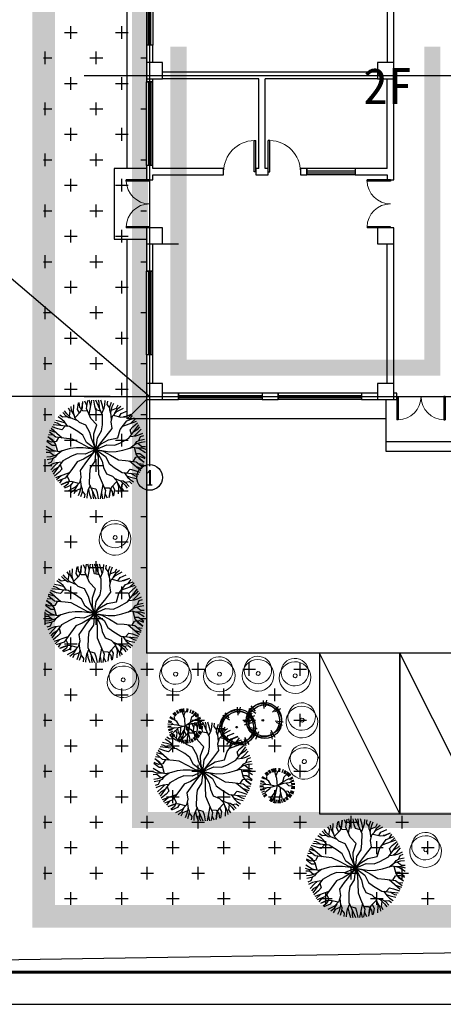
# Model space of a CAD drawing. Extents: x 499156 to 998412, y 3804642 to 7609653.
# Tile 2 of 74: x 499194 to 499221, y 3804753 to 3804815. Entities that reach past the tile are written whole.
import ezdxf
from ezdxf.enums import TextEntityAlignment as Align

# ---------------------------------------------------------------- set-up
doc = ezdxf.new("R2010")
doc.units = 0
doc.linetypes.add('DASH', pattern=[0.35, 0.25, -0.1])
doc.linetypes.add('X8', pattern=[18, 6, -2, 6, -2, 0, -2])
doc.layers.get('0').update_dxf_attribs({"linetype": 'CONTINUOUS'})
for name, color, linetype in [('3', 3, 'CONTINUOUS'), ('A-7', 7, 'CONTINUOUS'), ('AXIS', 3, 'CONTINUOUS'), ('AXIS_TEXT', 7, 'CONTINUOUS'), ('COLUMN', 9, 'CONTINUOUS'), ('Coord_bz', 3, 'CONTINUOUS'), ('daoluzhongxian', 8, 'CONTINUOUS'), ('DOTE', 1, 'CONTINUOUS'), ('DX', 251, 'CONTINUOUS'), ('GCD', 1, 'CONTINUOUS'), ('JMD', 6, 'CONTINUOUS'), ('LATRINE', 6, 'CONTINUOUS'), ('PUB_DIM', 3, 'CONTINUOUS'), ('PUB_TITLE', 4, 'CONTINUOUS'), ('WALL', 2, 'CONTINUOUS'), ('WINDOW', 4, 'CONTINUOUS'), ('建筑', 2, 'CONTINUOUS'), ('建筑红线', 1, 'CONTINUOUS'), ('树', 105, 'CONTINUOUS'), ('用地红线', 1, 'CONTINUOUS'), ('绿地', 84, 'CONTINUOUS'), ('道路1', 4, 'CONTINUOUS')]:
    doc.layers.add(name, color=color, linetype=linetype)
doc.layers.get('DX').off()
doc.styles.add('_TCH_AXIS', font='COMPLEX', dxfattribs={"bigfont": 'GBCBIG'})
doc.styles.add('COMPLEX', font='COMPLEX')
doc.styles.add('HZ', font='rs.shx', dxfattribs={"width": 0.8, "bigfont": 'hztxt.shx'})
doc.styles.get("Standard").update_dxf_attribs({"font": 'rs.shx', "bigfont": 'hztxt.shx'})
doc.styles.add('黑体', font='simhei.ttf')
doc.dimstyles.get("Standard").update_dxf_attribs({"dimtxt": 1, "dimasz": 0.18, "dimexe": 0.18, "dimexo": 0.0625, "dimgap": 0.09, "dimtad": 0, "dimtih": 1, "dimtoh": 1, "dimdec": 4, "dimzin": 0, "dimdsep": 46, "dimtxsty": 'Standard', "dimblk": 'OBLIQUE', "dimcen": 0.09, "dimadec": 0, "dimazin": 0, "dimtfac": 1, "dimtdec": 4, "dimtofl": 0, "dimtmove": 0, "dimatfit": 3, "dimldrblk": 'OBLIQUE', "dimfxl": 1, "dimtolj": 1, "dimtzin": 0, "dimarcsym": 0})

# ---------------------------------------------------------------- blocks, each defined once
blk = doc.blocks.new('GC200')
at = {"linetype": 'Continuous', "const_width": 0.2, "flags": 128}
blk.add_lwpolyline([(-0.1, 0, 1), (0.1, 0, 1)], format="xyb", close=True, dxfattribs=at)
blk = doc.blocks.new('wrtgtg')
at = {"layer": 'PUB_TITLE'}
blk.add_lwpolyline([(-75296, -5841), (8804, -5841), (8804, 53559), (-75296, 53559)], close=True, dxfattribs=at)
at = {"layer": 'PUB_TITLE', "const_width": 100}
blk.add_lwpolyline([(-72796, -4841), (7804, -4841), (7804, 52559), (-72796, 52559)], close=True, dxfattribs=at)
blk = doc.blocks.new('RTHDJGHJN')
at = {"layer": 'JMD', "linetype": 'Continuous', "ltscale": 10}
blk.add_line((9.813, -9.169), (7.313, -4.169), dxfattribs=at)
at = {"layer": 'JMD', "linetype": 'Continuous', "ltscale": 10, "flags": 128}
blk.add_lwpolyline([(7.313, -4.169), (7.313, -9.169), (9.813, -9.169), (9.813, -4.169), (7.313, -4.169)], dxfattribs=at)
blk = doc.blocks.new('WSHBDFGBCFGBFGVBN')
at = {"layer": '3', "linetype": 'Continuous', "lineweight": 0}
for points in [[(0.216, -0.405), (0.157, -0.484), (0.083, -0.546), (0, -0.594), (-0.088, -0.625), (-0.185, -0.637), (-0.278, -0.632), (-0.371, -0.607), (-0.463, -0.564), (-0.54, -0.502), (-0.604, -0.43), (-0.652, -0.347), (-0.681, -0.257), (-0.695, -0.162), (-0.689, -0.067), (-0.666, 0.027), (-0.622, 0.115), (-0.561, 0.196), (-0.486, 0.259), (-0.404, 0.306), (-0.313, 0.336), (-0.22, 0.347), (-0.124, 0.344), (-0.03, 0.319), (0.059, 0.276), (0.139, 0.214), (0.202, 0.141), (0.246, 0.058), (0.28, -0.032), (0.291, -0.125), (0.285, -0.22), (0.262, -0.315), (0.216, -0.405)], [(0.157, -0.201), (0.104, -0.271), (0.041, -0.324), (-0.03, -0.365), (-0.11, -0.392), (-0.193, -0.403), (-0.275, -0.398), (-0.355, -0.378), (-0.433, -0.339), (-0.503, -0.287), (-0.558, -0.222), (-0.6, -0.151), (-0.626, -0.071), (-0.635, 0.01), (-0.63, 0.092), (-0.61, 0.172), (-0.571, 0.251), (-0.518, 0.32), (-0.454, 0.376), (-0.382, 0.417), (-0.307, 0.443), (-0.224, 0.454), (-0.142, 0.449), (-0.059, 0.427), (0.019, 0.389), (0.088, 0.336), (0.142, 0.273), (0.183, 0.201), (0.209, 0.122), (0.222, 0.042), (0.217, -0.041), (0.196, -0.123), (0.157, -0.201)], [(-0.142, -0.116), (-0.182, -0.148), (-0.228, -0.139), (-0.26, -0.099), (-0.249, -0.05), (-0.211, -0.021), (-0.162, -0.032), (-0.133, -0.069), (-0.142, -0.116)]]:
    blk.add_lwpolyline(points, dxfattribs=at)
blk = doc.blocks.new('TREE4')
at = {"color": 222}
for p, q in [((-0.65, 3.57), (-0.53, 2.11)), ((-0.08, 3.58), (-0.33, 2.42)), ((-3.2, 2.1), (-1.98, 1.29)), ((-2.85, 2.56), (-2.1, 1.64)), ((2.08, 2.49), (1.02, 1.49)), ((2.45, 2.05), (1.38, 1.53)), ((-4.13, -0.24), (-2.94, -0.23)), ((-3.98, -0.8), (-2.59, -0.36)), ((2.94, -0.31), (1.5, -0.11)), ((2.83, -0.88), (1.75, -0.37)), ((-2.46, -3.12), (-1.72, -2.19)), ((-1.93, -3.36), (-1.41, -2)), ((1.01, -3.35), (0.73, -2.19)), ((1.52, -3.08), (0.78, -1.83))]:
    blk.add_line(p, q, dxfattribs=at)
for centre, radius in [((-0.71, -0.01), 3), ((-0.4, 0.19), 3), ((-0.35, -0.22), 3), ((-0.71, -0.01), 0.142)]:
    blk.add_circle(centre, radius, dxfattribs=at)
blk = doc.blocks.new('雪松')
at = {"layer": '树'}
for p, q in [((-324, 216), (-402, 273)), ((-293, 254), (-364, 320)), ((-276, 271), (-342, 341)), ((-258, 287), (-319, 361)), ((-131, 357), (-161, 449)), ((-108, 364), (-132, 457)), ((-60, 373), (-72, 468)), ((-12, 376), (-12, 472)), ((37, 373), (49, 468)), ((61, 369), (79, 464)), ((108, 357), (138, 449)), ((131, 349), (166, 438)), ((174, 328), (221, 413)), ((215, 302), (272, 380)), ((235, 287), (296, 361)), ((286, 236), (360, 297)), ((301, 216), (379, 273)), ((-395, 38), (-491, 50)), ((-386, 86), (-479, 110)), ((-379, 109), (-471, 139)), ((-371, 132), (-461, 167)), ((-350, 176), (-435, 222)), ((348, 132), (437, 167)), ((356, 109), (448, 139)), ((363, 86), (456, 110)), ((372, 38), (467, 50)), ((374, 14), (470, 20)), ((-398, -11), (-494, -11)), ((-397, -35), (-494, -41)), ((-391, -83), (-486, -101)), ((-386, -107), (-479, -131)), ((-361, -175), (-449, -216)), ((-350, -197), (-435, -243)), ((-338, -218), (-419, -269)), ((-309, -257), (-384, -318)), ((315, -218), (396, -269)), ((327, -197), (412, -243)), ((356, -130), (448, -160)), ((363, -107), (456, -131)), ((368, -83), (463, -101)), ((372, -59), (467, -71)), ((374, -35), (470, -41)), ((-293, -275), (-364, -341)), ((-276, -292), (-342, -363)), ((-219, -337), (-270, -418)), ((-198, -349), (-244, -434)), ((-176, -360), (-217, -447)), ((-131, -378), (-161, -470)), ((-108, -385), (-132, -478)), ((-60, -394), (-72, -490)), ((-36, -396), (-42, -492)), ((13, -396), (19, -492)), ((37, -394), (49, -490)), ((108, -378), (138, -470)), ((131, -370), (166, -460)), ((153, -360), (194, -447)), ((174, -349), (221, -434)), ((215, -323), (272, -401)), ((235, -308), (296, -383)), ((270, -275), (340, -341))]:
    blk.add_line(p, q, dxfattribs=at)
for points in [[(-4, -5), (-246, 166), (-333, 287)], [(-100, 66), (-171, 170), (-258, 312)], [(21, 199), (-4, 216), (-50, 362)], [(-4, 12), (21, 187), (83, 374)], [(0, 45), (104, 195), (175, 333)], [(54, 283), (42, 395)], [(158, 279), (208, 299)], [(-83, -59), (-187, -17), (-292, 0), (-400, 16)], [(-229, -5), (-342, 75), (-383, 87)], [(71, 141), (196, 158), (292, 220)], [(258, 191), (342, 158)], [(-304, -150), (-408, -129)], [(0, -13), (-162, -113), (-321, -159), (-350, -175)], [(-225, -142), (-262, -217), (-342, -229)], [(-42, -254), (-121, -296), (-175, -396)], [(0, -34), (-17, -196), (-58, -338), (-71, -404)], [(-17, -5), (179, -75), (371, -92)], [(-4, -17), (29, -188), (146, -279), (175, -379)], [(29, -184), (46, -363), (12, -450)], [(237, -71), (300, -125), (358, -188)]]:
    blk.add_lwpolyline(points, dxfattribs=at)
at = {"layer": '树', "const_width": 19.3}
blk.add_lwpolyline([(-21, -11, 1), (-2, -11, 1)], format="xyb", close=True, dxfattribs=at)
blk = doc.blocks.new('A$C62AA7FA8')
at = {"layer": '树', "xscale": 4.7443968, "yscale": 4.7443968, "zscale": 4.7443968, "rotation": 113.0450101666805}
blk.add_blockref('雪松', (2222, 2321), dxfattribs=at)
blk = doc.blocks.new('M_F7')
for points in [[(-271, 338), (-263, 391), (-282, 422)], [(-221, 345), (-250, 397), (-256, 438)], [(-1, -1), (-47, 110), (-64, 171), (-106, 249), (-169, 274), (-212, 316), (-230, 376), (-227, 454)], [(-215, 327), (-158, 384), (-140, 428), (-134, 489)], [(-170, 372), (-190, 407), (-181, 474)], [(-86, 391), (-135, 393), (-165, 428), (-171, 478)], [(-151, 411), (-143, 436), (-135, 489)], [(-93, 449), (-114, 494)], [(-1, -1), (-22, 73), (-24, 159), (7, 251), (-54, 315), (-98, 418), (-84, 500)], [(-71, 356), (-44, 503)], [(-55, 442), (-69, 502)], [(49, 391), (-1, 403), (-13, 441), (-24, 503)], [(-1, -1), (13, 119), (57, 188), (65, 251), (67, 349), (-1, 503)], [(-1, -1), (50, 68), (102, 134), (163, 215), (153, 282), (168, 340), (211, 386), (280, 422)], [(34, 424), (32, 478), (24, 503)], [(76, 405), (67, 447), (50, 503)], [(60, 366), (83, 420), (91, 453), (94, 498)], [(141, 424), (114, 459), (119, 493)], [(152, 368), (139, 401), (141, 434), (157, 482)], [(159, 305), (151, 378), (166, 438), (181, 473)], [(157, 402), (207, 422), (225, 454)], [(189, 363), (219, 413), (252, 440)], [(-288, 235), (-323, 282), (-348, 305), (-386, 331)], [(-298, 334), (-342, 329), (-369, 349)], [(-244, 316), (-279, 321), (-307, 340), (-340, 377)], [(-186, 291), (-253, 320), (-298, 364), (-321, 394)], [(-1, -1), (53, 55), (126, 99), (221, 118), (247, 203), (313, 293), (392, 322)], [(176, 348), (254, 328), (301, 334), (358, 359)], [(237, 332), (258, 367), (320, 393)], [(281, 335), (307, 341), (357, 360)], [(343, 304), (372, 345)], [(356, 268), (401, 310)], [(-345, 116), (-459, 214)], [(-315, 238), (-351, 201), (-389, 210), (-449, 231)], [(-1, -1), (-98, 71), (-135, 144), (-186, 182), (-270, 233), (-437, 251)], [(-352, 242), (-399, 267), (-425, 273)], [(-313, 269), (-355, 282), (-412, 295)], [(-1, -1), (110, 48), (192, 43), (250, 68), (336, 115), (436, 251)], [(273, 238), (414, 288)], [(363, 152), (349, 201), (376, 230), (424, 272)], [(385, 182), (431, 210), (448, 229)], [(389, 135), (421, 164), (461, 207)], [(-383, 121), (-409, 79), (-454, 72), (-500, 91)], [(-392, -23), (-413, 55), (-442, 93), (-492, 129)], [(-433, 75), (-451, 94), (-492, 128)], [(-437, 144), (-486, 149)], [(-1, -1), (-76, 18), (-151, 59), (-242, 105), (-301, 112), (-412, 124), (-476, 177)], [(-412, 174), (-471, 192)], [(347, 130), (405, 137), (438, 147), (479, 167)], [(395, 51), (417, 79), (447, 94), (496, 104)], [(438, 89), (455, 130), (487, 142)], [(-1, -1), (-132, 15), (-201, 15), (-264, 8), (-323, -9), (-381, -25), (-442, -11), (-508, 30)], [(-408, 39), (-449, 39), (-502, 80)], [(-1, -1), (138, -24), (206, -22), (275, -7), (321, 7), (379, 23), (441, 9), (506, -32)], [(344, 14), (403, 57), (463, 74), (501, 79)], [(390, 21), (411, -57), (440, -95), (490, -131)], [(409, 16), (468, 16), (507, 1)], [(427, 64), (469, 30), (506, 31)], [(-410, -18), (-470, -18), (-509, -3)], [(-429, -66), (-471, -32), (-508, -33)], [(-346, -16), (-405, -59), (-465, -76), (-502, -81)], [(-397, -53), (-419, -81), (-449, -96), (-498, -106)], [(-439, -91), (-457, -132), (-488, -144)], [(-1, -1), (-112, -49), (-194, -45), (-252, -70), (-338, -117), (-437, -253)], [(-1, -1), (-54, -57), (-127, -101), (-193, -129), (-248, -205), (-314, -295), (-393, -324)], [(-1, -1), (-86, -109), (-115, -148), (-164, -217), (-154, -284), (-170, -342), (-213, -388), (-281, -424)], [(-1, -1), (-14, -121), (-59, -190), (-67, -253), (-69, -351), (-1, -505)], [(-1, -1), (21, -75), (23, -161), (26, -253), (52, -317), (97, -419), (83, -502)], [(-1, -1), (74, -19), (149, -60), (228, -107), (300, -113), (410, -126), (475, -179)], [(-1, -1), (97, -73), (134, -146), (184, -184), (268, -235), (436, -253)], [(-1, -1), (63, -121), (75, -185), (105, -250), (167, -275), (210, -318), (229, -378), (226, -456)], [(381, -122), (407, -81), (453, -74), (499, -92)], [(407, -41), (448, -41), (501, -82)], [(431, -77), (449, -96), (491, -130)], [(-349, -132), (-407, -139), (-440, -149), (-480, -168)], [(-390, -137), (-422, -166), (-463, -209)], [(-386, -184), (-432, -212), (-450, -231)], [(-365, -154), (-350, -203), (-377, -232), (-426, -273)], [(343, -118), (457, -216)], [(410, -175), (469, -194)], [(435, -146), (485, -151)], [(-274, -240), (-416, -290)], [(-357, -270), (-403, -312)], [(-297, -271), (-274, -314), (-290, -357), (-330, -388)], [(185, -293), (251, -322), (296, -365), (319, -396)], [(287, -237), (322, -284), (347, -307), (384, -332)], [(312, -270), (353, -284), (411, -297)], [(314, -240), (349, -203), (387, -211), (448, -233)], [(350, -244), (398, -269), (423, -275)], [(-345, -306), (-373, -346)], [(-177, -350), (-256, -330), (-302, -336), (-359, -361)], [(-283, -337), (-308, -343), (-358, -362)], [(-239, -334), (-260, -369), (-322, -395)], [(-191, -364), (-221, -415), (-253, -442)], [(-161, -307), (-152, -380), (-168, -440), (-183, -475)], [(-154, -370), (-141, -403), (-143, -436), (-158, -484)], [(-61, -368), (-84, -422), (-92, -455), (-95, -500)], [(-50, -392), (-1, -405), (11, -442), (23, -505)], [(70, -358), (42, -505)], [(85, -392), (134, -394), (163, -430), (170, -479)], [(213, -329), (157, -386), (139, -430), (132, -491)], [(169, -374), (189, -409), (179, -476)], [(219, -347), (248, -398), (255, -440)], [(242, -318), (277, -323), (305, -341), (339, -379)], [(269, -339), (261, -393), (280, -424)], [(296, -336), (340, -330), (367, -351)], [(-159, -404), (-209, -424), (-227, -456)], [(-142, -426), (-115, -461), (-120, -495)], [(-78, -406), (-69, -449), (-51, -505)], [(-35, -426), (-34, -480), (-26, -505)], [(54, -444), (67, -504)], [(91, -451), (112, -496)], [(149, -413), (142, -438), (133, -491)]]:
    blk.add_lwpolyline(points)
at = {"width": 0.8, "flags": 9}
for tag in ['YSIZE', 'XSIZE']:
    blk.add_attdef(tag, (3, -3), '', height=0.2, dxfattribs=at)
blk = doc.blocks.new('$TCHSYS$WIN2D')
for p, q in [((-0.5, 0.5), (0.5, 0.5)), ((-0.5, 0.5), (-0.5, -0.5)), ((0.5, 0.5), (0.5, -0.5)), ((0.5, 0.167), (-0.5, 0.167)), ((0.5, -0.167), (-0.5, -0.167)), ((-0.5, -0.5), (0.5, -0.5))]:
    blk.add_line(p, q)
blk = doc.blocks.new('_FZHK')
blk.add_lwpolyline([(-0.5, -0.5), (0.5, -0.5), (0.5, 0.5), (-0.5, 0.5)], close=True)
blk = doc.blocks.new('$DorLib2D$00000002')
for p, q in [((-0.5, 0), (-0.5, 0.4875)), ((-0.475, 0.4875), (-0.5, 0.4875)), ((-0.475, 0), (-0.475, 0.4875)), ((0.475, 0), (0.475, 0.4875)), ((0.475, 0.4875), (0.5, 0.4875)), ((0.5, 0), (0.5, 0.4875)), ((-0.5, 0), (-0.475, 0)), ((0.5, 0), (0.475, 0))]:
    blk.add_line(p, q)
at = {"lineweight": 13}
for centre, start, end in [((-0.4875, 0), 0, 88.53072), ((0.4875, 0), 91.46928, 180)]:
    blk.add_arc(centre, 0.4875, start, end, dxfattribs=at)
blk = doc.blocks.new('_AXISO')
blk.add_circle((0, 0), 0.5)
at = {"layer": 'AXIS_TEXT', "style": 'COMPLEX', "width": 1.041667}
blk.add_attdef('A', text='', height=0.56, dxfattribs=at).set_placement((-0.25, -0.28), (0.25, -0.28), align=Align.FIT)
blk = doc.blocks.new('$DorLib2D$00000001')
for p, q in [((0.45, 0.975), (0.5, 0.975)), ((0.45, 0), (0.45, 0.975)), ((0.5, 0), (0.5, 0.975)), ((0.5, 0), (0.45, 0))]:
    blk.add_line(p, q)
at = {"lineweight": 13}
blk.add_arc((0.475, 0), 0.975, 91.4693, 180, dxfattribs=at)
blk = doc.blocks.new('444444444444GGGGGG')
at = {"layer": 'AXIS'}
for p, q in [((745152, 529986), (745152, 525986)), ((743919, 528111), (739919, 528111))]:
    blk.add_line(p, q, dxfattribs=at)
at = {"layer": 'DOTE'}
for p, q in [((745152, 557142), (745152, 525942)), ((743119, 538111), (779110, 538111)), ((743119, 528111), (779110, 528111))]:
    blk.add_line(p, q, dxfattribs=at)
at = {"layer": 'LATRINE'}
blk.add_line((744452, 527411), (745052, 528011), dxfattribs=at)
for points in [[(744452, 535211), (744452, 545611)], [(744452, 535211), (744452, 536159)], [(752502, 527411), (744452, 527411), (744452, 533009)]]:
    blk.add_lwpolyline(points, dxfattribs=at)
at = {"layer": 'PUB_DIM'}
for points in [[(745052, 535211), (744052, 535211), (744052, 533009), (745052, 533009)], [(752502, 528011), (752502, 526711), (754702, 526711), (754702, 528011)], [(752502, 526711), (752502, 526411), (754702, 526411), (754702, 526711)]]:
    blk.add_lwpolyline(points, dxfattribs=at)
at = {"layer": 'WALL'}
for p, q in [((752552, 544211), (752552, 538511)), ((752752, 538511), (752752, 544211)), ((745252, 539051), (745052, 539051)), ((745052, 539051), (745052, 538511)), ((745252, 538511), (745252, 539051)), ((748652, 538211), (745552, 538211)), ((752252, 538211), (748652, 538211)), ((745052, 538011), (745052, 537911)), ((745052, 537911), (745252, 537911)), ((745252, 537911), (745252, 538011)), ((748552, 538011), (745552, 538011)), ((748552, 535211), (748552, 538011)), ((752252, 538011), (748752, 538011)), ((748752, 535211), (748752, 538011)), ((752552, 535211), (752552, 538011)), ((752752, 535111), (752752, 538011)), ((745252, 535311), (745052, 535311)), ((745052, 535311), (745052, 535111)), ((745052, 535111), (745052, 534861)), ((745252, 535211), (745252, 535311)), ((747457, 535211), (745252, 535211)), ((747457, 535011), (747457, 535211)), ((748552, 535211), (748457, 535211)), ((748457, 535211), (748457, 535011)), ((748847, 535211), (748752, 535211)), ((748847, 535011), (748847, 535211)), ((750047, 535211), (749847, 535211)), ((749847, 535211), (749847, 535011)), ((750047, 535011), (750047, 535211)), ((752552, 535211), (751547, 535211)), ((751547, 535211), (751547, 535011)), ((752752, 534861), (752752, 535111)), ((745052, 534861), (745252, 534861)), ((745252, 534861), (745252, 535011)), ((745252, 535011), (747457, 535011)), ((748457, 535011), (748652, 535011)), ((748652, 535011), (748847, 535011)), ((749847, 535011), (750047, 535011)), ((751547, 535011), (752552, 535011)), ((752552, 535011), (752552, 534861)), ((752552, 534861), (752752, 534861)), ((745052, 532861), (745052, 532011)), ((745252, 532011), (745252, 532861)), ((745552, 532861), (746052, 532861)), ((752552, 528511), (752552, 532861)), ((752752, 528511), (752752, 532861)), ((745052, 532011), (745252, 532011)), ((745252, 529411), (745052, 529411)), ((745052, 529411), (745052, 528511)), ((745252, 528511), (745252, 529411)), ((746052, 528211), (745552, 528211)), ((745552, 528011), (746052, 528011)), ((746052, 528011), (746052, 528211)), ((749152, 528211), (748652, 528211)), ((748652, 528211), (748652, 528011)), ((748652, 528011), (749152, 528011)), ((749152, 528011), (749152, 528211)), ((752252, 528211), (751752, 528211)), ((751752, 528211), (751752, 528011)), ((751752, 528011), (752252, 528011)), ((752852, 528211), (752752, 528211)), ((752752, 528011), (752852, 528011)), ((752852, 528011), (752852, 528211))]:
    blk.add_line(p, q, dxfattribs=at)
at = {"layer": 'AXIS'}
ref = blk.add_blockref('_AXISO', (745152, 525586), dxfattribs=dict(at, xscale=800, yscale=800, zscale=800))
ref.add_attrib('A', '1', dxfattribs={"layer": 'AXIS_TEXT', "ltscale": 10, "height": 449, "style": '_TCH_AXIS', "width": 1.736434}).set_placement((744985, 525362), (745319, 525362), align=Align.FIT)
at = {"layer": 'COLUMN', "xscale": 500, "yscale": 500, "zscale": 500}
for p in [(745302, 538261), (752502, 538261), (745302, 533111), (752502, 533111), (745302, 528261), (752502, 528261)]:
    blk.add_blockref('_FZHK', p, dxfattribs=at)
at = {"layer": 'WINDOW'}
for name, p, xscale, yscale, zscale, rotation in [('$TCHSYS$WIN2D', (745152, 540351), -2600, -200, -2600, 90), ('$TCHSYS$WIN2D', (745152, 536611), 2600, -200, 2600, 90), ('$DorLib2D$00000001', (747957, 535111), -1000, -1000, -1000, 180), ('$DorLib2D$00000001', (749347, 535111), 1000, -1000, 1000, 180), ('$TCHSYS$WIN2D', (750797, 535111), 1500, -200, 1500, 180), ('$DorLib2D$00000002', (745152, 534111), -1500, 1500, -1500, 90), ('$DorLib2D$00000002', (752652, 534111), -1500, 1500, -1500, 90), ('$TCHSYS$WIN2D', (745152, 530711), 2600, -200, 2600, 90), ('$TCHSYS$WIN2D', (747352, 528111), 2600, -200, 2600, 180), ('$TCHSYS$WIN2D', (750452, 528111), 2600, -200, 2600, 180), ('$DorLib2D$00000002', (753602, 528111), -1500, 1500, -1500, 180)]:
    blk.add_blockref(name, p, dxfattribs=dict(at, xscale=xscale, yscale=yscale, zscale=zscale, rotation=rotation))
blk = doc.blocks.new('_Oblique')
at = {"color": 0, "linetype": 'ByBlock', "lineweight": -2}
blk.add_line((-0.5, -0.5), (0.5, 0.5), dxfattribs=at)
blk = doc.blocks.new('底图')
at = {"layer": '建筑', "linetype": 'Continuous', "const_width": 0.5, "flags": 128}
blk.add_lwpolyline([(499215.394, 3804841.615), (499215.394, 3804831.615), (499207.494, 3804831.615), (499207.494, 3804841.615)], dxfattribs=at)
at = {"layer": '建筑红线', "linetype": 'X8', "ltscale": 0.2, "const_width": 0.5}
blk.add_lwpolyline([(499206.294, 3804817.515), (499206.294, 3804858.515), (499236.821, 3804858.515), (499237.187, 3804817.515)], close=True, dxfattribs=at)
at = {"layer": '用地红线', "linetype": 'DASH', "ltscale": 7, "const_width": 0.7}
blk.add_lwpolyline([(499203.294, 3804861.515), (499203.294, 3804814.515), (499240.294, 3804814.515), (499240.294, 3804861.515), (499203.294, 3804861.515)], close=True, dxfattribs=at)
at = {"layer": '绿地', "linetype": 'Continuous'}
for p, q in [((499204.141, 3804841.858), (499204.141, 3804842.255)), ((499205.728, 3804841.858), (499205.728, 3804842.255)), ((499203.942, 3804842.057), (499204.339, 3804842.057)), ((499205.53, 3804842.057), (499205.927, 3804842.057)), ((499203.294, 3804841.263), (499203.545, 3804841.263)), ((499203.347, 3804841.065), (499203.347, 3804841.462)), ((499204.736, 3804841.263), (499205.133, 3804841.263)), ((499204.934, 3804841.065), (499204.934, 3804841.462)), ((499206.323, 3804841.263), (499206.494, 3804841.263)), ((499204.141, 3804840.271), (499204.141, 3804840.668)), ((499205.728, 3804840.271), (499205.728, 3804840.668)), ((499203.942, 3804840.469), (499204.339, 3804840.469)), ((499205.53, 3804840.469), (499205.927, 3804840.469)), ((499203.347, 3804839.477), (499203.347, 3804839.874)), ((499204.934, 3804839.477), (499204.934, 3804839.874)), ((499203.294, 3804839.676), (499203.545, 3804839.676)), ((499204.736, 3804839.676), (499205.133, 3804839.676)), ((499206.323, 3804839.676), (499206.494, 3804839.676)), ((499203.942, 3804838.882), (499204.339, 3804838.882)), ((499204.141, 3804838.683), (499204.141, 3804839.08)), ((499205.53, 3804838.882), (499205.927, 3804838.882)), ((499205.728, 3804838.683), (499205.728, 3804839.08)), ((499203.347, 3804837.89), (499203.347, 3804838.287)), ((499204.934, 3804837.89), (499204.934, 3804838.287)), ((499203.294, 3804838.088), (499203.545, 3804838.088)), ((499204.736, 3804838.088), (499205.133, 3804838.088)), ((499206.323, 3804838.088), (499206.494, 3804838.088)), ((499203.942, 3804837.294), (499204.339, 3804837.294)), ((499204.141, 3804837.096), (499204.141, 3804837.493)), ((499205.53, 3804837.294), (499205.927, 3804837.294)), ((499205.728, 3804837.096), (499205.728, 3804837.493)), ((499203.347, 3804836.302), (499203.347, 3804836.699)), ((499204.934, 3804836.302), (499204.934, 3804836.699)), ((499203.294, 3804836.501), (499203.545, 3804836.501)), ((499204.736, 3804836.501), (499205.133, 3804836.501)), ((499206.323, 3804836.501), (499206.494, 3804836.501)), ((499204.141, 3804835.508), (499204.141, 3804835.905)), ((499205.728, 3804835.508), (499205.728, 3804835.905)), ((499203.942, 3804835.707), (499204.339, 3804835.707)), ((499205.53, 3804835.707), (499205.927, 3804835.707)), ((499203.347, 3804834.715), (499203.347, 3804835.112)), ((499204.934, 3804834.715), (499204.934, 3804835.112)), ((499203.294, 3804834.913), (499203.545, 3804834.913)), ((499204.736, 3804834.913), (499205.133, 3804834.913)), ((499206.323, 3804834.913), (499206.494, 3804834.913)), ((499204.141, 3804833.921), (499204.141, 3804834.318)), ((499205.728, 3804833.921), (499205.728, 3804834.318)), ((499203.942, 3804834.119), (499204.339, 3804834.119)), ((499205.53, 3804834.119), (499205.927, 3804834.119)), ((499203.294, 3804833.326), (499203.545, 3804833.326)), ((499203.347, 3804833.127), (499203.347, 3804833.524)), ((499204.736, 3804833.326), (499205.133, 3804833.326)), ((499204.934, 3804833.127), (499204.934, 3804833.524)), ((499206.323, 3804833.326), (499206.494, 3804833.326)), ((499204.141, 3804832.333), (499204.141, 3804832.73)), ((499205.728, 3804832.333), (499205.728, 3804832.73)), ((499203.942, 3804832.532), (499204.339, 3804832.532)), ((499205.53, 3804832.532), (499205.927, 3804832.532)), ((499203.294, 3804831.738), (499203.545, 3804831.738)), ((499203.347, 3804831.54), (499203.347, 3804831.937)), ((499204.736, 3804831.738), (499205.133, 3804831.738)), ((499204.934, 3804831.54), (499204.934, 3804831.937)), ((499206.323, 3804831.738), (499206.494, 3804831.738)), ((499204.141, 3804830.746), (499204.141, 3804831.143)), ((499205.728, 3804830.746), (499205.728, 3804831.143)), ((499203.942, 3804830.944), (499204.339, 3804830.944)), ((499205.53, 3804830.944), (499205.927, 3804830.944)), ((499203.347, 3804829.952), (499203.347, 3804830.349)), ((499204.934, 3804829.952), (499204.934, 3804830.349)), ((499203.294, 3804830.151), (499203.545, 3804830.151)), ((499204.736, 3804830.151), (499205.133, 3804830.151)), ((499206.323, 3804830.151), (499206.494, 3804830.151)), ((499203.942, 3804829.357), (499204.339, 3804829.357)), ((499204.141, 3804829.158), (499204.141, 3804829.555)), ((499205.53, 3804829.357), (499205.927, 3804829.357)), ((499205.728, 3804829.158), (499205.728, 3804829.555)), ((499203.347, 3804828.365), (499203.347, 3804828.762)), ((499204.934, 3804828.365), (499204.934, 3804828.762)), ((499203.294, 3804828.563), (499203.545, 3804828.563)), ((499204.736, 3804828.563), (499205.133, 3804828.563)), ((499206.323, 3804828.563), (499206.494, 3804828.563)), ((499203.942, 3804827.769), (499204.339, 3804827.769)), ((499204.141, 3804827.571), (499204.141, 3804827.968)), ((499205.53, 3804827.769), (499205.927, 3804827.769)), ((499205.728, 3804827.571), (499205.728, 3804827.968)), ((499203.347, 3804826.777), (499203.347, 3804827.174)), ((499204.934, 3804826.777), (499204.934, 3804827.174)), ((499203.294, 3804826.976), (499203.545, 3804826.976)), ((499204.736, 3804826.976), (499205.133, 3804826.976)), ((499206.323, 3804826.976), (499206.494, 3804826.976)), ((499204.141, 3804825.983), (499204.141, 3804826.38)), ((499205.728, 3804825.983), (499205.728, 3804826.38)), ((499203.942, 3804826.182), (499204.339, 3804826.182)), ((499205.53, 3804826.182), (499205.927, 3804826.182)), ((499203.294, 3804825.388), (499203.545, 3804825.388)), ((499203.347, 3804825.19), (499203.347, 3804825.587)), ((499204.736, 3804825.388), (499205.133, 3804825.388)), ((499204.934, 3804825.19), (499204.934, 3804825.587)), ((499206.323, 3804825.388), (499206.494, 3804825.388)), ((499204.141, 3804824.396), (499204.141, 3804824.793)), ((499205.728, 3804824.396), (499205.728, 3804824.793)), ((499203.942, 3804824.594), (499204.339, 3804824.594)), ((499205.53, 3804824.594), (499205.927, 3804824.594)), ((499203.294, 3804823.801), (499203.545, 3804823.801)), ((499203.347, 3804823.602), (499203.347, 3804823.999)), ((499204.736, 3804823.801), (499205.133, 3804823.801)), ((499204.934, 3804823.602), (499204.934, 3804823.999)), ((499206.323, 3804823.801), (499206.494, 3804823.801)), ((499204.141, 3804822.808), (499204.141, 3804823.205)), ((499205.728, 3804822.808), (499205.728, 3804823.205)), ((499203.942, 3804823.007), (499204.339, 3804823.007)), ((499205.53, 3804823.007), (499205.927, 3804823.007)), ((499203.294, 3804822.213), (499203.545, 3804822.213)), ((499203.347, 3804822.015), (499203.347, 3804822.412)), ((499204.736, 3804822.213), (499205.133, 3804822.213)), ((499204.934, 3804822.015), (499204.934, 3804822.412)), ((499206.323, 3804822.213), (499206.72, 3804822.213)), ((499206.522, 3804822.015), (499206.522, 3804822.412)), ((499207.911, 3804822.213), (499208.308, 3804822.213)), ((499208.109, 3804822.015), (499208.109, 3804822.412)), ((499209.498, 3804822.213), (499209.895, 3804822.213)), ((499209.697, 3804822.015), (499209.697, 3804822.412)), ((499211.086, 3804822.213), (499211.483, 3804822.213)), ((499211.284, 3804822.015), (499211.284, 3804822.412)), ((499204.141, 3804821.221), (499204.141, 3804821.618)), ((499205.728, 3804821.221), (499205.728, 3804821.618)), ((499207.316, 3804821.221), (499207.316, 3804821.618)), ((499208.903, 3804821.221), (499208.903, 3804821.618)), ((499210.491, 3804821.221), (499210.491, 3804821.618)), ((499203.942, 3804821.419), (499204.339, 3804821.419)), ((499205.53, 3804821.419), (499205.927, 3804821.419)), ((499207.117, 3804821.419), (499207.514, 3804821.419)), ((499208.705, 3804821.419), (499209.102, 3804821.419)), ((499210.292, 3804821.419), (499210.689, 3804821.419)), ((499211.88, 3804821.419), (499211.887, 3804821.419)), ((499203.347, 3804820.427), (499203.347, 3804820.824)), ((499204.934, 3804820.427), (499204.934, 3804820.824)), ((499206.522, 3804820.427), (499206.522, 3804820.824)), ((499208.109, 3804820.427), (499208.109, 3804820.824)), ((499209.697, 3804820.427), (499209.697, 3804820.824)), ((499211.284, 3804820.427), (499211.284, 3804820.824)), ((499203.294, 3804820.626), (499203.545, 3804820.626)), ((499204.736, 3804820.626), (499205.133, 3804820.626)), ((499206.323, 3804820.626), (499206.72, 3804820.626)), ((499207.911, 3804820.626), (499208.308, 3804820.626)), ((499209.498, 3804820.626), (499209.895, 3804820.626)), ((499211.086, 3804820.626), (499211.483, 3804820.626)), ((499203.942, 3804819.832), (499204.339, 3804819.832)), ((499204.141, 3804819.633), (499204.141, 3804820.03)), ((499205.53, 3804819.832), (499205.927, 3804819.832)), ((499205.728, 3804819.633), (499205.728, 3804820.03)), ((499207.117, 3804819.832), (499207.514, 3804819.832)), ((499207.316, 3804819.633), (499207.316, 3804820.03)), ((499208.705, 3804819.832), (499209.102, 3804819.832)), ((499208.903, 3804819.633), (499208.903, 3804820.03)), ((499210.292, 3804819.832), (499210.689, 3804819.832)), ((499210.491, 3804819.633), (499210.491, 3804820.03)), ((499211.88, 3804819.832), (499211.887, 3804819.832)), ((499203.347, 3804818.84), (499203.347, 3804819.237)), ((499204.934, 3804818.84), (499204.934, 3804819.237)), ((499206.522, 3804818.84), (499206.522, 3804819.237)), ((499208.109, 3804818.84), (499208.109, 3804819.237)), ((499209.697, 3804818.84), (499209.697, 3804819.237)), ((499211.284, 3804818.84), (499211.284, 3804819.237)), ((499203.294, 3804819.038), (499203.545, 3804819.038)), ((499204.736, 3804819.038), (499205.133, 3804819.038)), ((499206.323, 3804819.038), (499206.72, 3804819.038)), ((499207.911, 3804819.038), (499208.308, 3804819.038)), ((499209.498, 3804819.038), (499209.895, 3804819.038)), ((499211.086, 3804819.038), (499211.483, 3804819.038)), ((499203.942, 3804818.244), (499204.339, 3804818.244)), ((499204.141, 3804818.046), (499204.141, 3804818.443)), ((499205.53, 3804818.244), (499205.927, 3804818.244)), ((499205.728, 3804818.046), (499205.728, 3804818.443)), ((499207.117, 3804818.244), (499207.514, 3804818.244)), ((499207.316, 3804818.046), (499207.316, 3804818.443)), ((499208.705, 3804818.244), (499209.102, 3804818.244)), ((499208.903, 3804818.046), (499208.903, 3804818.443)), ((499210.292, 3804818.244), (499210.689, 3804818.244)), ((499210.491, 3804818.046), (499210.491, 3804818.443)), ((499211.88, 3804818.244), (499211.887, 3804818.244)), ((499203.347, 3804817.252), (499203.347, 3804817.649)), ((499204.934, 3804817.252), (499204.934, 3804817.649)), ((499206.522, 3804817.252), (499206.522, 3804817.649)), ((499208.109, 3804817.252), (499208.109, 3804817.649)), ((499209.697, 3804817.252), (499209.697, 3804817.649)), ((499211.284, 3804817.252), (499211.284, 3804817.649)), ((499212.872, 3804817.252), (499212.872, 3804817.649)), ((499214.459, 3804817.252), (499214.459, 3804817.649)), ((499203.294, 3804817.451), (499203.545, 3804817.451)), ((499204.736, 3804817.451), (499205.133, 3804817.451)), ((499206.323, 3804817.451), (499206.72, 3804817.451)), ((499207.911, 3804817.451), (499208.308, 3804817.451)), ((499209.498, 3804817.451), (499209.895, 3804817.451)), ((499211.086, 3804817.451), (499211.483, 3804817.451)), ((499212.673, 3804817.451), (499213.07, 3804817.451)), ((499214.261, 3804817.451), (499214.658, 3804817.451)), ((499204.141, 3804816.458), (499204.141, 3804816.855)), ((499205.728, 3804816.458), (499205.728, 3804816.855)), ((499207.316, 3804816.458), (499207.316, 3804816.855)), ((499208.903, 3804816.458), (499208.903, 3804816.855)), ((499210.491, 3804816.458), (499210.491, 3804816.855)), ((499212.078, 3804816.458), (499212.078, 3804816.855)), ((499213.666, 3804816.458), (499213.666, 3804816.855)), ((499215.253, 3804816.458), (499215.253, 3804816.855)), ((499203.942, 3804816.657), (499204.339, 3804816.657)), ((499205.53, 3804816.657), (499205.927, 3804816.657)), ((499207.117, 3804816.657), (499207.514, 3804816.657)), ((499208.705, 3804816.657), (499209.102, 3804816.657)), ((499210.292, 3804816.657), (499210.689, 3804816.657)), ((499211.88, 3804816.657), (499212.277, 3804816.657)), ((499213.467, 3804816.657), (499213.864, 3804816.657)), ((499215.055, 3804816.657), (499215.452, 3804816.657)), ((499203.294, 3804815.863), (499203.545, 3804815.863)), ((499203.347, 3804815.665), (499203.347, 3804816.062)), ((499204.736, 3804815.863), (499205.133, 3804815.863)), ((499204.934, 3804815.665), (499204.934, 3804816.062)), ((499206.323, 3804815.863), (499206.72, 3804815.863)), ((499206.522, 3804815.665), (499206.522, 3804816.062)), ((499207.911, 3804815.863), (499208.308, 3804815.863)), ((499208.109, 3804815.665), (499208.109, 3804816.062)), ((499209.498, 3804815.863), (499209.895, 3804815.863)), ((499209.697, 3804815.665), (499209.697, 3804816.062)), ((499211.086, 3804815.863), (499211.483, 3804815.863)), ((499211.284, 3804815.665), (499211.284, 3804816.062)), ((499212.673, 3804815.863), (499213.07, 3804815.863)), ((499212.872, 3804815.665), (499212.872, 3804816.062)), ((499214.261, 3804815.863), (499214.658, 3804815.863)), ((499214.459, 3804815.665), (499214.459, 3804816.062)), ((499204.141, 3804814.871), (499204.141, 3804815.268)), ((499205.728, 3804814.871), (499205.728, 3804815.268)), ((499207.316, 3804814.871), (499207.316, 3804815.268)), ((499208.903, 3804814.871), (499208.903, 3804815.268)), ((499210.491, 3804814.871), (499210.491, 3804815.268)), ((499212.078, 3804814.871), (499212.078, 3804815.268)), ((499213.666, 3804814.871), (499213.666, 3804815.268)), ((499215.253, 3804814.871), (499215.253, 3804815.268)), ((499203.942, 3804815.069), (499204.339, 3804815.069)), ((499205.53, 3804815.069), (499205.927, 3804815.069)), ((499207.117, 3804815.069), (499207.514, 3804815.069)), ((499208.705, 3804815.069), (499209.102, 3804815.069)), ((499210.292, 3804815.069), (499210.689, 3804815.069)), ((499211.88, 3804815.069), (499212.277, 3804815.069)), ((499213.467, 3804815.069), (499213.864, 3804815.069)), ((499215.055, 3804815.069), (499215.452, 3804815.069))]:
    blk.add_line(p, q, dxfattribs=at)
at = {"layer": '道路1', "linetype": 'Continuous'}
for p in [(499206.494, 3804830.615), (499237.107, 3804822.715)]:
    blk.add_line(p, (499206.494, 3804822.715), dxfattribs=at)
at = {"layer": '道路1', "linetype": 'Continuous', "flags": 128}
blk.add_lwpolyline([(499211.887, 3804822.715), (499211.887, 3804817.715), (499234.387, 3804817.715), (499234.387, 3804822.715)], dxfattribs=at)
at = {"linetype": 'Continuous'}
for name, p in [('WSHBDFGBCFGBFGVBN', (499205.719, 3804826.403)), ('WSHBDFGBCFGBFGVBN', (499207.601, 3804822.15)), ('WSHBDFGBCFGBFGVBN', (499208.966, 3804822.15)), ('WSHBDFGBCFGBFGVBN', (499210.171, 3804822.168)), ('WSHBDFGBCFGBFGVBN', (499211.323, 3804822.097)), ('RTHDJGHJN', (499204.574, 3804826.884)), ('RTHDJGHJN', (499207.074, 3804826.884)), ('WSHBDFGBCFGBFGVBN', (499205.968, 3804821.969)), ('WSHBDFGBCFGBFGVBN', (499211.536, 3804820.715)), ('WSHBDFGBCFGBFGVBN', (499211.607, 3804819.422)), ('WSHBDFGBCFGBFGVBN', (499215.389, 3804816.679))]:
    blk.add_blockref(name, p, dxfattribs=at)
at = {"layer": 'A-7', "ltscale": 0.5, "xscale": 0.0002381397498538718, "yscale": 0.0002381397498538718, "zscale": 0.0002381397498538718}
for p in [(499207.159, 3804819.902), (499210.029, 3804818.04)]:
    blk.add_blockref('A$C62AA7FA8', p, dxfattribs=at)
at = {"layer": 'A-7', "xscale": 0.1744475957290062, "yscale": 0.1744475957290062, "zscale": 0.1744475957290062, "rotation": 359.8110296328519}
for p in [(499209.427, 3804820.412), (499210.243, 3804820.622)]:
    blk.add_blockref('TREE4', p, dxfattribs=at)
at = {"layer": 'WALL', "xscale": 0.001, "yscale": 0.001, "zscale": 0.001}
blk.add_blockref('444444444444GGGGGG', (498461.442, 3804302.604), dxfattribs=at)
at = {"layer": '绿地', "xscale": 0.003048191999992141, "yscale": 0.003048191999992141, "zscale": 0.003048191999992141}
for p in [(499204.927, 3804829.066), (499204.886, 3804823.96), (499208.256, 3804819.03), (499213.004, 3804816.02)]:
    blk.add_blockref('M_F7', p, dxfattribs=at)
at = {"layer": 'daoluzhongxian', "color": 0, "style": '黑体'}
blk.add_text('2F', height=1.1227, dxfattribs=at).set_placement((499213.246, 3804839.826, -0.069))
at = {"layer": 'Coord_bz', "linetype": 'Continuous', "ltscale": 10}
blk.add_leader([(499206.594, 3804830.715), (499201.17, 3804835.333)], dimstyle='Standard', override={"dimldrblk": 'None'}, dxfattribs=at)

msp = doc.modelspace()

# ---------------------------------------------------------------- linework, layer by layer
at = {"layer": '道路1', "linetype": 'Continuous'}
msp.add_line((499311.564, 3804757.76), (499161.564, 3804755.454), dxfattribs=at)

# ---------------------------------------------------------------- block references
at = {"xscale": 0.002, "yscale": 0.002, "zscale": 0.002}
msp.add_blockref('wrtgtg', (499307.001, 3804764.859), dxfattribs=at)
at = {"layer": 'DX', "linetype": 'Continuous', "xscale": 2, "yscale": 2, "zscale": 2}
msp.add_blockref('底图', (-499210.744, -3804870.374), dxfattribs=at)
at = {"layer": 'DX', "linetype": 'Continuous'}
ref = msp.add_blockref('GC200', (499220.064, 3804791.018, 29.385), dxfattribs=at)
ref.add_attrib('height', '29.39', dxfattribs={"layer": 'GCD', "linetype": 'Continuous', "height": 2, "style": 'HZ', "width": 0.8}).set_placement((499221.264, 3804791.018, 29.385), align=Align.MIDDLE_LEFT)

doc.saveas('drawing.dxf')
